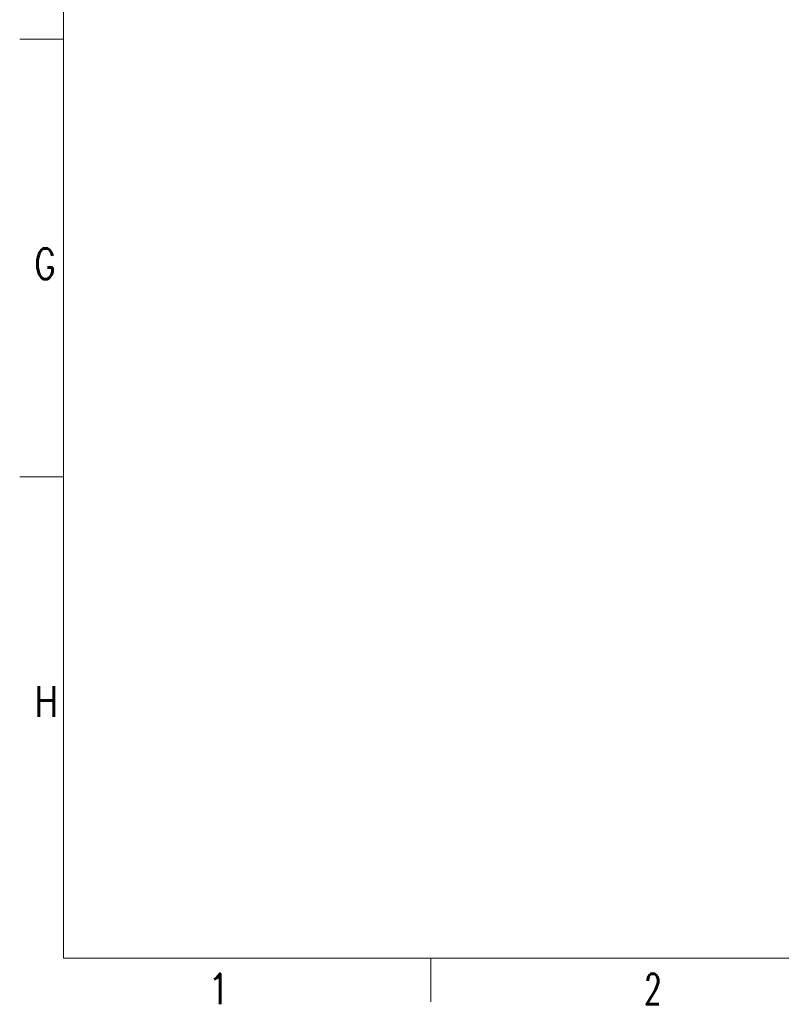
# Model space of a CAD drawing. Header units: inches. Extents: x 0 to 23760, y -13 to 16800.
# Tile 1 of 256: x 0 to 3482, y -11 to 4489. Entities that reach past the tile are written whole.
import ezdxf

# ---------------------------------------------------------------- set-up
doc = ezdxf.new("R2010")
doc.units = ezdxf.units.IN
doc.layers.add('210', color=7, linetype='Continuous', true_color=0xffffff)
doc.styles.add('latin_extended', font='simplex.shx')

msp = doc.modelspace()

# ---------------------------------------------------------------- linework, layer by layer
at = {"layer": '210', "color": 7, "linetype": 'Continuous', "lineweight": 18}
for p, q in [((200, 200), (200, 16600)), ((200, 4400), (0, 4400)), ((200, 2400), (0, 2400)), ((200, 200), (23560, 200)), ((1880, 0), (1880, 200))]:
    msp.add_line(p, q, dxfattribs=at)

# ---------------------------------------------------------------- texts
at = {"layer": '210', "color": 211, "linetype": 'Continuous', "lineweight": 18, "char_height": 140, "attachment_point": 7, "line_spacing_factor": 0.963855, "style": 'latin_extended'}
for s, insert in [('\\W0.7656;G', (67.11, 3303.644)), ('\\W0.8203;H', (67.11, 1303.644)), ('\\W0.9188;1', (855.328, -10.697)), ('\\W0.6563;2', (2855.328, -10.697))]:
    msp.add_mtext(s, dxfattribs=dict(at, insert=insert))

doc.saveas('drawing.dxf')
